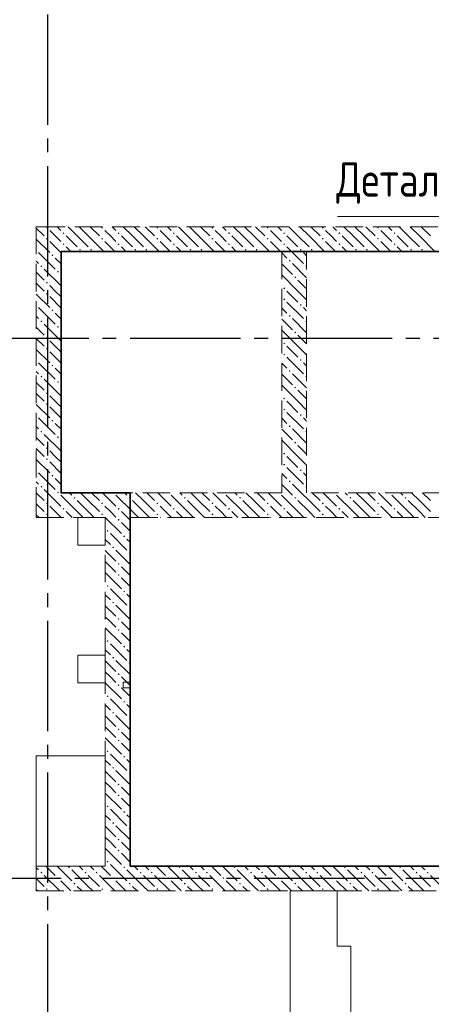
# Model space of a CAD drawing. Header units: millimetres. Extents: x 0 to 31317, y 0 to 42000.
# Tile 7 of 12: x 16124 to 19108, y 23718 to 30862. Entities that reach past the tile are written whole.
import ezdxf

# ---------------------------------------------------------------- set-up
doc = ezdxf.new("R2010")
doc.units = ezdxf.units.MM
doc.linetypes.add('______2', pattern=[270, 200, -70])
doc.linetypes.add('______5', pattern=[1100, 800, -100, 100, -100])
doc.layers.add('ЖБ Перекрытие верхний уровень', color=7, linetype='Continuous', lineweight=25, true_color=0xe0e0ff)
doc.layers.add('ЖБ Стена верхний уровень', color=7, linetype='Continuous', lineweight=25, true_color=0x006e00)
for name, color, linetype, lineweight in [('Оси', 40, '______5', 18), ('Примечания', 7, 'Continuous', 25), ('Размерная выноска', 7, 'Continuous', 13)]:
    doc.layers.add(name, color=color, linetype=linetype, lineweight=lineweight)
doc.styles.add('GOST 2.304-81', font='txt')

msp = doc.modelspace()

# ---------------------------------------------------------------- hatches: boundary and pattern name
at = {"layer": 'ЖБ Стена верхний уровень', "linetype": 'Continuous', "lineweight": 18, "transparency": 33554687}
for points in [[(16314.5, 29353.1), (16321, 29359.6), (16327.5, 29353.1), (16321, 29346.6)], [(16434.5, 29313.1), (16440.9, 29319.6), (16447.4, 29313.1), (16440.9, 29306.6)], [(16714.5, 29353.1), (16721, 29359.6), (16727.5, 29353.1), (16721, 29346.6)], [(16834.5, 29313.1), (16840.9, 29319.6), (16847.4, 29313.1), (16840.9, 29306.6)], [(17114.5, 29353.1), (17121, 29359.6), (17127.5, 29353.1), (17121, 29346.6)], [(17234.5, 29313.1), (17240.9, 29319.6), (17247.4, 29313.1), (17240.9, 29306.6)], [(17514.5, 29353.1), (17521, 29359.6), (17527.5, 29353.1), (17521, 29346.6)], [(17634.5, 29313.1), (17640.9, 29319.6), (17647.4, 29313.1), (17640.9, 29306.6)], [(17914.5, 29353.1), (17921, 29359.6), (17927.5, 29353.1), (17921, 29346.6)], [(18034.5, 29313.1), (18040.9, 29319.6), (18047.4, 29313.1), (18040.9, 29306.6)], [(18314.5, 29353.1), (18321, 29359.6), (18327.5, 29353.1), (18321, 29346.6)], [(18434.5, 29313.1), (18440.9, 29319.6), (18447.4, 29313.1), (18440.9, 29306.6)], [(18714.5, 29353.1), (18721, 29359.6), (18727.4, 29353.1), (18721, 29346.6)], [(18834.5, 29313.1), (18840.9, 29319.6), (18847.4, 29313.1), (18840.9, 29306.6)], [(16314.5, 29273.1), (16321, 29279.6), (16327.5, 29273.1), (16321, 29266.6)], [(16434.5, 29233.1), (16440.9, 29239.6), (16447.4, 29233.1), (16440.9, 29226.6)], [(16714.5, 29273.1), (16721, 29279.6), (16727.5, 29273.1), (16721, 29266.6)], [(16834.5, 29233.1), (16840.9, 29239.6), (16847.4, 29233.1), (16840.9, 29226.6)], [(17114.5, 29273.1), (17121, 29279.6), (17127.5, 29273.1), (17121, 29266.6)], [(17234.5, 29233.1), (17240.9, 29239.6), (17247.4, 29233.1), (17240.9, 29226.6)], [(17514.5, 29273.1), (17521, 29279.6), (17527.5, 29273.1), (17521, 29266.6)], [(17634.5, 29233.1), (17640.9, 29239.6), (17647.4, 29233.1), (17640.9, 29226.6)], [(17914.5, 29273.1), (17921, 29279.6), (17927.5, 29273.1), (17921, 29266.6)], [(18034.5, 29233.1), (18040.9, 29239.6), (18047.4, 29233.1), (18040.9, 29226.6)], [(18314.5, 29273.1), (18321, 29279.6), (18327.5, 29273.1), (18321, 29266.6)], [(18434.5, 29233.1), (18440.9, 29239.6), (18447.4, 29233.1), (18440.9, 29226.6)], [(18714.5, 29273.1), (18721, 29279.6), (18727.4, 29273.1), (18721, 29266.6)], [(18834.5, 29233.1), (18840.9, 29239.6), (18847.4, 29233.1), (18840.9, 29226.6)], [(16244, 29196.6), (16247.4, 29193.1), (16244, 29189.7)], [(16354.4, 29153.1), (16360.9, 29159.6), (16367.4, 29153.1), (16360.9, 29146.6)], [(16554.4, 29193.1), (16560.9, 29199.6), (16567.4, 29193.1), (16560.9, 29186.6)], [(16634.5, 29193.1), (16640.9, 29199.6), (16647.4, 29193.1), (16640.9, 29186.6)], [(16954.4, 29193.1), (16960.9, 29199.6), (16967.4, 29193.1), (16960.9, 29186.6)], [(17034.5, 29193.1), (17040.9, 29199.6), (17047.4, 29193.1), (17040.9, 29186.6)], [(17354.4, 29193.1), (17360.9, 29199.6), (17367.4, 29193.1), (17360.9, 29186.6)], [(17434.5, 29193.1), (17440.9, 29199.6), (17447.4, 29193.1), (17440.9, 29186.6)], [(17754.4, 29193.1), (17760.9, 29199.6), (17767.4, 29193.1), (17760.9, 29186.6)], [(17834.5, 29193.1), (17840.9, 29199.6), (17847.4, 29193.1), (17840.9, 29186.6)], [(18154.4, 29193.1), (18160.9, 29199.6), (18167.4, 29193.1), (18160.9, 29186.6)], [(18234.5, 29193.1), (18240.9, 29199.6), (18247.4, 29193.1), (18240.9, 29186.6)], [(18554.4, 29193.1), (18560.9, 29199.6), (18567.4, 29193.1), (18560.9, 29186.6)], [(18634.5, 29193.1), (18640.9, 29199.6), (18647.4, 29193.1), (18640.9, 29186.6)], [(18954.4, 29193.1), (18960.9, 29199.6), (18967.4, 29193.1), (18960.9, 29186.6)], [(19034.5, 29193.1), (19040.9, 29199.6), (19047.4, 29193.1), (19040.9, 29186.6)], [(18074.5, 29113.1), (18081, 29119.6), (18087.5, 29113.1), (18081, 29106.6)], [(16274.5, 29073.1), (16281, 29079.6), (16287.5, 29073.1), (16281, 29066.6)], [(16394.5, 29033.1), (16401, 29039.6), (16407.5, 29033.1), (16401, 29026.6)], [(18194.5, 29073.1), (18201, 29079.6), (18204, 29076.6), (18204, 29069.7), (18201, 29066.6)], [(16314.5, 28953.1), (16321, 28959.6), (16327.5, 28953.1), (16321, 28946.6)], [(18114.5, 28993.1), (18121, 28999.6), (18127.5, 28993.1), (18121, 28986.6)], [(16314.5, 28873.1), (16321, 28879.6), (16327.5, 28873.1), (16321, 28866.6)], [(18034.5, 28913.1), (18040.9, 28919.6), (18047.4, 28913.1), (18040.9, 28906.6)], [(16244, 28796.6), (16247.4, 28793.1), (16244, 28789.7)], [(18034.5, 28833.1), (18040.9, 28839.6), (18047.4, 28833.1), (18040.9, 28826.6)], [(18154.4, 28793.1), (18160.9, 28799.6), (18167.4, 28793.1), (18160.9, 28786.6)], [(16354.4, 28753.1), (16360.9, 28759.6), (16367.4, 28753.1), (16360.9, 28746.6)], [(16274.5, 28673.1), (16281, 28679.6), (16287.5, 28673.1), (16281, 28666.6)], [(18074.5, 28713.1), (18081, 28719.6), (18087.5, 28713.1), (18081, 28706.6)], [(18194.5, 28673.1), (18201, 28679.6), (18204, 28676.6), (18204, 28669.7), (18201, 28666.6)], [(16394.5, 28633.1), (16401, 28639.6), (16407.5, 28633.1), (16401, 28626.6)], [(18114.5, 28593.1), (18121, 28599.6), (18127.5, 28593.1), (18121, 28586.6)], [(16314.5, 28553.1), (16321, 28559.6), (16327.5, 28553.1), (16321, 28546.6)], [(18034.5, 28513.1), (18040.9, 28519.6), (18047.4, 28513.1), (18040.9, 28506.6)], [(16314.5, 28473.1), (16321, 28479.6), (16327.5, 28473.1), (16321, 28466.6)], [(18034.5, 28433.1), (18040.9, 28439.6), (18047.4, 28433.1), (18040.9, 28426.6)], [(16244, 28396.6), (16247.4, 28393.1), (16244, 28389.7)], [(18154.4, 28393.1), (18160.9, 28399.6), (18167.4, 28393.1), (18160.9, 28386.6)], [(16354.4, 28353.1), (16360.9, 28359.6), (16367.4, 28353.1), (16360.9, 28346.6)], [(18074.5, 28313.1), (18081, 28319.6), (18087.5, 28313.1), (18081, 28306.6)], [(16274.5, 28273.1), (16281, 28279.6), (16287.5, 28273.1), (16281, 28266.6)], [(16394.5, 28233.1), (16401, 28239.6), (16407.5, 28233.1), (16401, 28226.6)], [(18194.5, 28273.1), (18201, 28279.6), (18204, 28276.6), (18204, 28269.7), (18201, 28266.6)], [(16314.5, 28153.1), (16321, 28159.6), (16327.5, 28153.1), (16321, 28146.6)], [(18114.5, 28193.1), (18121, 28199.6), (18127.5, 28193.1), (18121, 28186.6)], [(18034.5, 28113.1), (18040.9, 28119.6), (18047.4, 28113.1), (18040.9, 28106.6)], [(16314.5, 28073.1), (16321, 28079.6), (16327.5, 28073.1), (16321, 28066.6)], [(18034.5, 28033.1), (18040.9, 28039.6), (18047.4, 28033.1), (18040.9, 28026.6)], [(16244, 27996.6), (16247.4, 27993.1), (16244, 27989.7)], [(16354.4, 27953.1), (16360.9, 27959.6), (16367.4, 27953.1), (16360.9, 27946.6)], [(18154.4, 27993.1), (18160.9, 27999.6), (18167.4, 27993.1), (18160.9, 27986.6)], [(16274.5, 27873.1), (16281, 27879.6), (16287.5, 27873.1), (16281, 27866.6)], [(18074.5, 27913.1), (18081, 27919.6), (18087.5, 27913.1), (18081, 27906.6)], [(18194.5, 27873.1), (18201, 27879.6), (18204, 27876.6), (18204, 27869.7), (18201, 27866.6)], [(16394.5, 27833.1), (16401, 27839.6), (16407.5, 27833.1), (16401, 27826.6)], [(18114.5, 27793.1), (18121, 27799.6), (18127.5, 27793.1), (18121, 27786.6)], [(16314.5, 27753.1), (16321, 27759.6), (16327.5, 27753.1), (16321, 27746.6)], [(16314.5, 27673.1), (16321, 27679.6), (16327.5, 27673.1), (16321, 27666.6)], [(18034.5, 27713.1), (18040.9, 27719.6), (18047.4, 27713.1), (18040.9, 27706.6)], [(16244, 27596.6), (16247.4, 27593.1), (16244, 27589.7)], [(18034.5, 27633.1), (18040.9, 27639.6), (18047.4, 27633.1), (18040.9, 27626.6)], [(18154.4, 27593.1), (18160.9, 27599.6), (18167.4, 27593.1), (18160.9, 27586.6)], [(16354.4, 27553.1), (16360.9, 27559.6), (16367.4, 27553.1), (16360.9, 27546.6)], [(18074.5, 27513.1), (18081, 27519.6), (18087.5, 27513.1), (18081, 27506.6)], [(16274.5, 27473.1), (16281, 27479.6), (16287.5, 27473.1), (16281, 27466.6)], [(16394.5, 27433.1), (16401, 27439.6), (16407.5, 27433.1), (16404.3, 27430), (16397.6, 27430)], [(18194.5, 27473.1), (18201, 27479.6), (18204, 27476.6), (18204, 27469.7), (18201, 27466.6)], [(16404.3, 27430), (16401, 27426.6), (16397.6, 27430)], [(16514.5, 27393.1), (16521, 27399.6), (16527.5, 27393.1), (16521, 27386.6)], [(16804.3, 27430), (16801, 27426.6), (16797.6, 27430)], [(16914.5, 27393.1), (16921, 27399.6), (16927.5, 27393.1), (16921, 27386.6)], [(17204.3, 27430), (17201, 27426.6), (17197.6, 27430)], [(17314.5, 27393.1), (17321, 27399.6), (17327.5, 27393.1), (17321, 27386.6)], [(17604.3, 27430), (17601, 27426.6), (17597.6, 27430)], [(17714.5, 27393.1), (17721, 27399.6), (17727.5, 27393.1), (17721, 27386.6)], [(18004.3, 27430), (18001, 27426.6), (17997.6, 27430)], [(18114.5, 27393.1), (18121, 27399.6), (18127.5, 27393.1), (18121, 27386.6)], [(18404.3, 27430), (18401, 27426.6), (18397.6, 27430)], [(18514.5, 27393.1), (18521, 27399.6), (18527.5, 27393.1), (18521, 27386.6)], [(18804.3, 27430), (18801, 27426.6), (18797.6, 27430)], [(18914.5, 27393.1), (18921, 27399.6), (18927.4, 27393.1), (18921, 27386.6)], [(16314.5, 27353.1), (16321, 27359.6), (16327.5, 27353.1), (16321, 27346.6)], [(16434.5, 27313.1), (16440.9, 27319.6), (16447.4, 27313.1), (16440.9, 27306.6)], [(16714.5, 27353.1), (16721, 27359.6), (16727.5, 27353.1), (16721, 27346.6)], [(16834.5, 27313.1), (16840.9, 27319.6), (16847.4, 27313.1), (16840.9, 27306.6)], [(17114.5, 27353.1), (17121, 27359.6), (17127.5, 27353.1), (17121, 27346.6)], [(17234.5, 27313.1), (17240.9, 27319.6), (17247.4, 27313.1), (17240.9, 27306.6)], [(17514.5, 27353.1), (17521, 27359.6), (17527.5, 27353.1), (17521, 27346.6)], [(17634.5, 27313.1), (17640.9, 27319.6), (17647.4, 27313.1), (17640.9, 27306.6)], [(17914.5, 27353.1), (17921, 27359.6), (17927.5, 27353.1), (17921, 27346.6)], [(18034.5, 27313.1), (18040.9, 27319.6), (18047.4, 27313.1), (18040.9, 27306.6)], [(18314.5, 27353.1), (18321, 27359.6), (18327.5, 27353.1), (18321, 27346.6)], [(18434.5, 27313.1), (18440.9, 27319.6), (18447.4, 27313.1), (18440.9, 27306.6)], [(18714.5, 27353.1), (18721, 27359.6), (18727.4, 27353.1), (18721, 27346.6)], [(18834.5, 27313.1), (18840.9, 27319.6), (18847.4, 27313.1), (18840.9, 27306.6)], [(16314.5, 27273.1), (16321, 27279.6), (16327.5, 27273.1), (16321, 27266.6)], [(16714.5, 27273.1), (16721, 27279.6), (16727.5, 27273.1), (16721, 27266.6)], [(16834.5, 27233.1), (16840.9, 27239.6), (16847.4, 27233.1), (16840.9, 27226.6)], [(17114.5, 27273.1), (17121, 27279.6), (17127.5, 27273.1), (17121, 27266.6)], [(17514.5, 27273.1), (17521, 27279.6), (17527.5, 27273.1), (17521, 27266.6)], [(17914.5, 27273.1), (17921, 27279.6), (17927.5, 27273.1), (17921, 27266.6)], [(18314.5, 27273.1), (18321, 27279.6), (18327.5, 27273.1), (18321, 27266.6)], [(18714.5, 27273.1), (18721, 27279.6), (18727.4, 27273.1), (18721, 27266.6)], [(16754.4, 27153.1), (16760.9, 27159.6), (16767.4, 27153.1), (16760.9, 27146.6)], [(16874.5, 27113.1), (16881, 27119.6), (16887.5, 27113.1), (16881, 27106.6)], [(16794.5, 27033.1), (16801, 27039.6), (16807.5, 27033.1), (16801, 27026.6)], [(16914.5, 26993.1), (16921, 26999.6), (16924, 26996.6), (16924, 26989.7), (16921, 26986.6)], [(16834.5, 26913.1), (16840.9, 26919.6), (16847.4, 26913.1), (16840.9, 26906.6)], [(16834.5, 26833.1), (16840.9, 26839.6), (16847.4, 26833.1), (16840.9, 26826.6)], [(16754.4, 26753.1), (16760.9, 26759.6), (16767.4, 26753.1), (16760.9, 26746.6)], [(16874.5, 26713.1), (16881, 26719.6), (16887.5, 26713.1), (16881, 26706.6)], [(16794.5, 26633.1), (16801, 26639.6), (16807.5, 26633.1), (16801, 26626.6)], [(16914.5, 26593.1), (16921, 26599.6), (16924, 26596.6), (16924, 26589.7), (16921, 26586.6)], [(16834.5, 26513.1), (16840.9, 26519.6), (16847.4, 26513.1), (16840.9, 26506.6)], [(16834.5, 26433.1), (16840.9, 26439.6), (16847.4, 26433.1), (16840.9, 26426.6)], [(16754.4, 26353.1), (16760.9, 26359.6), (16767.4, 26353.1), (16760.9, 26346.6)], [(16874.5, 26313.1), (16881, 26319.6), (16887.5, 26313.1), (16881, 26306.6)], [(16794.5, 26233.1), (16801, 26239.6), (16807.5, 26233.1), (16801, 26226.6)], [(16914.5, 26193.1), (16921, 26199.6), (16924, 26196.6), (16924, 26189.7), (16921, 26186.6)], [(16834.5, 26113.1), (16840.9, 26119.6), (16847.4, 26113.1), (16840.9, 26106.6)], [(16834.5, 26033.1), (16840.9, 26039.6), (16847.4, 26033.1), (16840.9, 26026.6)], [(16754.4, 25953.1), (16760.9, 25959.6), (16767.4, 25953.1), (16760.9, 25946.6)], [(16874.5, 25913.1), (16881, 25919.6), (16887.5, 25913.1), (16881, 25906.6)], [(16794.5, 25833.1), (16801, 25839.6), (16807.5, 25833.1), (16801, 25826.6)], [(16914.5, 25793.1), (16921, 25799.6), (16924, 25796.6), (16924, 25789.7), (16921, 25786.6)], [(16834.5, 25713.1), (16840.9, 25719.6), (16847.4, 25713.1), (16840.9, 25706.6)], [(16834.5, 25633.1), (16840.9, 25639.6), (16847.4, 25633.1), (16840.9, 25626.6)], [(16754.4, 25553.1), (16760.9, 25559.6), (16767.4, 25553.1), (16760.9, 25546.6)], [(16874.5, 25513.1), (16881, 25519.6), (16887.5, 25513.1), (16881, 25506.6)], [(16794.5, 25433.1), (16801, 25439.6), (16807.5, 25433.1), (16801, 25426.6)], [(16914.5, 25393.1), (16921, 25399.6), (16924, 25396.6), (16924, 25389.7), (16921, 25386.6)], [(16834.5, 25313.1), (16840.9, 25319.6), (16847.4, 25313.1), (16840.9, 25306.6)], [(16834.5, 25233.1), (16840.9, 25239.6), (16847.4, 25233.1), (16840.9, 25226.6)], [(16754.4, 25153.1), (16760.9, 25159.6), (16767.4, 25153.1), (16760.9, 25146.6)], [(16874.5, 25113.1), (16881, 25119.6), (16887.5, 25113.1), (16881, 25106.6)], [(16794.5, 25033.1), (16801, 25039.6), (16807.5, 25033.1), (16801, 25026.6)], [(16914.5, 24993.1), (16921, 24999.6), (16924, 24996.6), (16924, 24989.7), (16921, 24986.6)], [(16834.5, 24913.1), (16840.9, 24919.6), (16847.4, 24913.1), (16840.9, 24906.6)], [(16834.5, 24833.1), (16840.9, 24839.6), (16847.4, 24833.1), (16840.9, 24826.6)], [(16754.4, 24753.1), (16760.9, 24759.6), (16767.4, 24753.1), (16760.9, 24746.6)], [(16274.5, 24673.1), (16281, 24679.6), (16287.5, 24673.1), (16281, 24666.6)], [(16474.5, 24713.1), (16481, 24719.6), (16487.5, 24713.1), (16481, 24706.6)], [(16594.5, 24673.1), (16601, 24679.6), (16607.5, 24673.1), (16601, 24666.6)], [(16674.5, 24673.1), (16681, 24679.6), (16687.5, 24673.1), (16681, 24666.6)], [(16874.5, 24713.1), (16881, 24719.6), (16887.5, 24713.1), (16881, 24706.6)], [(16994.5, 24673.1), (17001, 24679.6), (17007.5, 24673.1), (17001, 24666.6)], [(17074.5, 24673.1), (17081, 24679.6), (17087.5, 24673.1), (17081, 24666.6)], [(17274.5, 24713.1), (17281, 24719.6), (17287.5, 24713.1), (17281, 24706.6)], [(17394.5, 24673.1), (17401, 24679.6), (17407.5, 24673.1), (17401, 24666.6)], [(17474.5, 24673.1), (17481, 24679.6), (17487.5, 24673.1), (17481, 24666.6)], [(17674.5, 24713.1), (17681, 24719.6), (17687.5, 24713.1), (17681, 24706.6)], [(17794.5, 24673.1), (17801, 24679.6), (17807.5, 24673.1), (17801, 24666.6)], [(17874.5, 24673.1), (17881, 24679.6), (17887.5, 24673.1), (17881, 24666.6)], [(18074.5, 24713.1), (18081, 24719.6), (18087.5, 24713.1), (18081, 24706.6)], [(18194.5, 24673.1), (18201, 24679.6), (18207.5, 24673.1), (18201, 24666.6)], [(18274.5, 24673.1), (18281, 24679.6), (18287.5, 24673.1), (18281, 24666.6)], [(18474.5, 24713.1), (18481, 24719.6), (18487.5, 24713.1), (18481, 24706.6)], [(18594.5, 24673.1), (18601, 24679.6), (18607.5, 24673.1), (18601, 24666.6)], [(18674.5, 24673.1), (18681, 24679.6), (18687.5, 24673.1), (18681, 24666.6)], [(18874.5, 24713.1), (18881, 24719.6), (18887.5, 24713.1), (18881, 24706.6)], [(18994.5, 24673.1), (19001, 24679.6), (19007.5, 24673.1), (19001, 24666.6)], [(19074.5, 24673.1), (19081, 24679.6), (19087.5, 24673.1), (19081, 24666.6)], [(16394.5, 24633.1), (16401, 24639.6), (16407.5, 24633.1), (16401, 24626.6)], [(16514.5, 24593.1), (16521, 24599.6), (16527.5, 24593.1), (16521, 24586.6)], [(16794.5, 24633.1), (16801, 24639.6), (16807.5, 24633.1), (16801, 24626.6)], [(16914.5, 24593.1), (16921, 24599.6), (16927.5, 24593.1), (16921, 24586.6)], [(17194.5, 24633.1), (17201, 24639.6), (17207.5, 24633.1), (17201, 24626.6)], [(17314.5, 24593.1), (17321, 24599.6), (17327.5, 24593.1), (17321, 24586.6)], [(17594.5, 24633.1), (17601, 24639.6), (17607.5, 24633.1), (17601, 24626.6)], [(17714.5, 24593.1), (17721, 24599.6), (17727.5, 24593.1), (17721, 24586.6)], [(17994.5, 24633.1), (18001, 24639.6), (18007.5, 24633.1), (18001, 24626.6)], [(18114.5, 24593.1), (18121, 24599.6), (18127.5, 24593.1), (18121, 24586.6)], [(18394.5, 24633.1), (18401, 24639.6), (18407.5, 24633.1), (18401, 24626.6)], [(18514.5, 24593.1), (18521, 24599.6), (18527.5, 24593.1), (18521, 24586.6)], [(18794.5, 24633.1), (18801, 24639.6), (18807.5, 24633.1), (18801, 24626.6)], [(18914.5, 24593.1), (18921, 24599.6), (18927.4, 24593.1), (18921, 24586.6)], [(16314.5, 24553.1), (16321, 24559.6), (16327.5, 24553.1), (16321, 24546.6)], [(16714.5, 24553.1), (16721, 24559.6), (16727.5, 24553.1), (16721, 24546.6)], [(17114.5, 24553.1), (17121, 24559.6), (17127.5, 24553.1), (17121, 24546.6)], [(17514.5, 24553.1), (17521, 24559.6), (17527.5, 24553.1), (17521, 24546.6)], [(17914.5, 24553.1), (17921, 24559.6), (17927.5, 24553.1), (17921, 24546.6)], [(18314.5, 24553.1), (18321, 24559.6), (18327.5, 24553.1), (18321, 24546.6)], [(18714.5, 24553.1), (18721, 24559.6), (18727.4, 24553.1), (18721, 24546.6)]]:
    msp.add_hatch(color=7, dxfattribs=at).paths.add_polyline_path(points, flags=16)

# ---------------------------------------------------------------- linework, layer by layer
at = {"layer": 'ЖБ Перекрытие верхний уровень', "color": 7, "linetype": 'Continuous', "lineweight": 18, "transparency": 33554687}
for p, q in [((20864, 29180), (16424, 29180)), ((16424, 29180), (16424, 27430)), ((16424, 27430), (16924, 27430)), ((16924, 27430), (16924, 26055)), ((16744, 27250), (16544, 27250)), ((16544, 27250), (16544, 27050)), ((16744, 27050), (16744, 27250)), ((16544, 27050), (16744, 27050)), ((16744, 26250), (16544, 26250)), ((16544, 26250), (16544, 26050)), ((16744, 26050), (16744, 26250)), ((16544, 26050), (16744, 26050)), ((16924, 26055), (16874, 26055)), ((16874, 26055), (16874, 26015)), ((16874, 26015), (16924, 26015)), ((16924, 26015), (16924, 24720)), ((16744, 25520), (16244, 25520)), ((16244, 25520), (16244, 24720)), ((16744, 24720), (16744, 25520)), ((16244, 24720), (16744, 24720)), ((16924, 24720), (20969, 24720)), ((18424, 24540), (18084, 24540)), ((18084, 24540), (18084, 24140)), ((18424, 24140), (18424, 24540)), ((18084, 24140), (18084, 22880)), ((18524, 24140), (18424, 24140)), ((18524, 22880), (18524, 24140))]:
    msp.add_line(p, q, dxfattribs=at)
at = {"layer": 'ЖБ Стена верхний уровень', "color": 251, "linetype": '______2', "lineweight": 13, "true_color": 0x656565, "transparency": 33554687}
for p, q in [((16424, 29360), (16244, 29360)), ((16244, 29360), (16244, 27430)), ((21044, 29360), (16424, 29360)), ((16424, 29180), (18024, 29180)), ((16424, 27430), (16424, 29180)), ((18024, 29180), (18024, 27430)), ((18204, 29180), (20864, 29180)), ((18204, 27430), (18204, 29180)), ((16244, 27430), (16244, 27250)), ((18024, 27430), (16424, 27430)), ((20864, 27430), (18204, 27430)), ((16244, 27250), (16744, 27250)), ((16744, 27250), (16744, 24720)), ((16924, 27250), (22024, 27250)), ((16924, 24720), (16924, 27250)), ((16744, 24720), (16244, 24720)), ((16244, 24720), (16244, 24540)), ((22024, 24720), (16924, 24720)), ((16244, 24540), (22024, 24540))]:
    msp.add_line(p, q, dxfattribs=at)
at = {"layer": 'ЖБ Стена верхний уровень', "color": 9, "linetype": 'Continuous', "lineweight": 18, "true_color": 0xc7c7c7, "transparency": 33554687}
for p, q in [((16244, 29350.1), (16301, 29293.1)), ((16381, 29293.1), (16340.9, 29333.1)), ((16394.1, 29360), (16421, 29333.1)), ((16540.9, 29293.1), (16474.1, 29360)), ((16554.1, 29360), (16621, 29293.1)), ((16634.1, 29360), (16701, 29293.1)), ((16781, 29293.1), (16740.9, 29333.1)), ((16794.1, 29360), (16821, 29333.1)), ((16940.9, 29293.1), (16874.1, 29360)), ((16954.1, 29360), (17021, 29293.1)), ((17034.1, 29360), (17101, 29293.1)), ((17181, 29293.1), (17140.9, 29333.1)), ((17194.1, 29360), (17221, 29333.1)), ((17340.9, 29293.1), (17274.1, 29360)), ((17354.1, 29360), (17421, 29293.1)), ((17434.1, 29360), (17501, 29293.1)), ((17581, 29293.1), (17540.9, 29333.1)), ((17594.1, 29360), (17621, 29333.1)), ((17740.9, 29293.1), (17674.1, 29360)), ((17754.1, 29360), (17821, 29293.1)), ((17834.1, 29360), (17901, 29293.1)), ((17981, 29293.1), (17940.9, 29333.1)), ((17994.1, 29360), (18021, 29333.1)), ((18140.9, 29293.1), (18074.1, 29360)), ((18154.1, 29360), (18221, 29293.1)), ((18234.1, 29360), (18301, 29293.1)), ((18381, 29293.1), (18340.9, 29333.1)), ((18394.1, 29360), (18421, 29333.1)), ((18540.9, 29293.1), (18474.1, 29360)), ((18554.1, 29360), (18621, 29293.1)), ((18634.1, 29360), (18701, 29293.1)), ((18781, 29293.1), (18740.9, 29333.1)), ((18794.1, 29360), (18821, 29333.1)), ((18940.9, 29293.1), (18874.1, 29360)), ((18954.1, 29360), (19021, 29293.1)), ((19034.1, 29360), (19101, 29293.1)), ((16244, 29270.1), (16340.9, 29173.1)), ((16340.9, 29253.1), (16424, 29170.1)), ((16421, 29253.1), (16381, 29293.1)), ((16460.9, 29293.1), (16540.9, 29213.1)), ((16540.9, 29293.1), (16621, 29213.1)), ((16621, 29293.1), (16734.1, 29180)), ((16740.9, 29253.1), (16814.1, 29180)), ((16821, 29253.1), (16781, 29293.1)), ((16860.9, 29293.1), (16940.9, 29213.1)), ((16940.9, 29293.1), (17021, 29213.1)), ((17021, 29293.1), (17134.1, 29180)), ((17140.9, 29253.1), (17214.1, 29180)), ((17221, 29253.1), (17181, 29293.1)), ((17260.9, 29293.1), (17340.9, 29213.1)), ((17340.9, 29293.1), (17421, 29213.1)), ((17421, 29293.1), (17534.1, 29180)), ((17540.9, 29253.1), (17614.1, 29180)), ((17621, 29253.1), (17581, 29293.1)), ((17660.9, 29293.1), (17740.9, 29213.1)), ((17740.9, 29293.1), (17821, 29213.1)), ((17821, 29293.1), (17934.1, 29180)), ((17940.9, 29253.1), (18014.1, 29180)), ((18021, 29253.1), (17981, 29293.1)), ((18060.9, 29293.1), (18140.9, 29213.1)), ((18140.9, 29293.1), (18221, 29213.1)), ((18221, 29293.1), (18334.1, 29180)), ((18340.9, 29253.1), (18414.1, 29180)), ((18421, 29253.1), (18381, 29293.1)), ((18460.9, 29293.1), (18540.9, 29213.1)), ((18540.9, 29293.1), (18621, 29213.1)), ((18621, 29293.1), (18734.1, 29180)), ((18740.9, 29253.1), (18814.1, 29180)), ((18821, 29253.1), (18781, 29293.1)), ((18860.9, 29293.1), (18940.9, 29213.1)), ((18940.9, 29293.1), (19021, 29213.1)), ((19021, 29293.1), (19134.1, 29180)), ((16260.9, 29173.1), (16381, 29053.1)), ((16460.9, 29213.1), (16494.1, 29180)), ((16860.9, 29213.1), (16894.1, 29180)), ((17260.9, 29213.1), (17294.1, 29180)), ((17660.9, 29213.1), (17694.1, 29180)), ((18024, 29170.1), (18060.9, 29133.1)), ((18060.9, 29213.1), (18094.1, 29180)), ((18094.1, 29180), (18181, 29093.1)), ((18204, 29150.1), (18181, 29173.1)), ((18460.9, 29213.1), (18494.1, 29180)), ((18860.9, 29213.1), (18894.1, 29180)), ((16260.9, 29093.1), (16244, 29110.1)), ((16381, 29133.1), (16424, 29090.1)), ((18024, 29090.1), (18101, 29013.1)), ((18204, 28990.1), (18101, 29093.1)), ((16244, 29030.1), (16301, 28973.1)), ((16301, 29053.1), (16421, 28933.1)), ((16424, 29010.1), (16421, 29013.1)), ((18140.9, 28893.1), (18024, 29010.1)), ((16244, 28950.1), (16301, 28893.1)), ((18140.9, 28973.1), (18204, 28910.1)), ((16244, 28870.1), (16340.9, 28773.1)), ((16381, 28893.1), (16340.9, 28933.1)), ((16421, 28853.1), (16381, 28893.1)), ((18060.9, 28893.1), (18140.9, 28813.1)), ((18140.9, 28893.1), (18204, 28830.1)), ((16340.9, 28853.1), (16424, 28770.1)), ((18060.9, 28813.1), (18181, 28693.1)), ((16260.9, 28773.1), (16381, 28653.1)), ((16381, 28733.1), (16424, 28690.1)), ((18024, 28770.1), (18060.9, 28733.1)), ((18204, 28750.1), (18181, 28773.1)), ((16260.9, 28693.1), (16244, 28710.1)), ((16301, 28653.1), (16421, 28533.1)), ((18024, 28690.1), (18101, 28613.1)), ((18204, 28590.1), (18101, 28693.1)), ((16244, 28630.1), (16301, 28573.1)), ((16424, 28610.1), (16421, 28613.1)), ((18140.9, 28493.1), (18024, 28610.1)), ((16244, 28550.1), (16301, 28493.1)), ((16381, 28493.1), (16340.9, 28533.1)), ((18140.9, 28573.1), (18204, 28510.1)), ((16244, 28470.1), (16340.9, 28373.1)), ((16340.9, 28453.1), (16424, 28370.1)), ((16421, 28453.1), (16381, 28493.1)), ((18060.9, 28493.1), (18140.9, 28413.1)), ((18140.9, 28493.1), (18204, 28430.1)), ((16260.9, 28373.1), (16381, 28253.1)), ((18024, 28370.1), (18060.9, 28333.1)), ((18060.9, 28413.1), (18181, 28293.1)), ((18204, 28350.1), (18181, 28373.1)), ((16260.9, 28293.1), (16244, 28310.1)), ((16381, 28333.1), (16424, 28290.1)), ((16244, 28230.1), (16301, 28173.1)), ((16301, 28253.1), (16421, 28133.1)), ((18024, 28290.1), (18101, 28213.1)), ((18204, 28190.1), (18101, 28293.1)), ((16424, 28210.1), (16421, 28213.1)), ((18140.9, 28093.1), (18024, 28210.1)), ((18140.9, 28173.1), (18204, 28110.1)), ((16244, 28150.1), (16301, 28093.1)), ((16381, 28093.1), (16340.9, 28133.1)), ((16421, 28053.1), (16381, 28093.1)), ((18060.9, 28093.1), (18140.9, 28013.1)), ((18140.9, 28093.1), (18204, 28030.1)), ((16244, 28070.1), (16340.9, 27973.1)), ((16340.9, 28053.1), (16424, 27970.1)), ((18060.9, 28013.1), (18181, 27893.1)), ((16260.9, 27973.1), (16381, 27853.1)), ((18024, 27970.1), (18060.9, 27933.1)), ((18204, 27950.1), (18181, 27973.1)), ((16260.9, 27893.1), (16244, 27910.1)), ((16381, 27933.1), (16424, 27890.1)), ((18024, 27890.1), (18101, 27813.1)), ((18204, 27790.1), (18101, 27893.1)), ((16244, 27830.1), (16301, 27773.1)), ((16301, 27853.1), (16421, 27733.1)), ((16424, 27810.1), (16421, 27813.1)), ((18140.9, 27693.1), (18024, 27810.1)), ((16244, 27750.1), (16301, 27693.1)), ((16381, 27693.1), (16340.9, 27733.1)), ((18140.9, 27773.1), (18204, 27710.1)), ((16244, 27670.1), (16340.9, 27573.1)), ((16340.9, 27653.1), (16424, 27570.1)), ((16421, 27653.1), (16381, 27693.1)), ((18060.9, 27693.1), (18140.9, 27613.1)), ((18140.9, 27693.1), (18204, 27630.1)), ((18060.9, 27613.1), (18181, 27493.1)), ((16260.9, 27493.1), (16244, 27510.1)), ((16260.9, 27573.1), (16381, 27453.1)), ((16381, 27533.1), (16424, 27490.1)), ((18024, 27570.1), (18060.9, 27533.1)), ((18204, 27550.1), (18181, 27573.1)), ((16301, 27453.1), (16324.1, 27430)), ((18024, 27490.1), (18084.1, 27430)), ((18164.1, 27430), (18101, 27493.1)), ((16244, 27430.1), (16244.1, 27430)), ((16244.1, 27430), (16301, 27373.1)), ((16324.1, 27430), (16421, 27333.1)), ((16540.9, 27293.1), (16421, 27413.1)), ((16484.1, 27430), (16501, 27413.1)), ((16540.9, 27373.1), (16621, 27293.1)), ((16621, 27373.1), (16564.1, 27430)), ((16621, 27373.1), (16701, 27293.1)), ((16644.1, 27430), (16701, 27373.1)), ((16724.1, 27430), (16821, 27333.1)), ((16940.9, 27293.1), (16821, 27413.1)), ((16884.1, 27430), (16901, 27413.1)), ((16940.9, 27373.1), (17021, 27293.1)), ((17021, 27373.1), (16964.1, 27430)), ((17021, 27373.1), (17101, 27293.1)), ((17044.1, 27430), (17101, 27373.1)), ((17124.1, 27430), (17221, 27333.1)), ((17340.9, 27293.1), (17221, 27413.1)), ((17284.1, 27430), (17301, 27413.1)), ((17340.9, 27373.1), (17421, 27293.1)), ((17421, 27373.1), (17364.1, 27430)), ((17421, 27373.1), (17501, 27293.1)), ((17444.1, 27430), (17501, 27373.1)), ((17524.1, 27430), (17621, 27333.1)), ((17740.9, 27293.1), (17621, 27413.1)), ((17684.1, 27430), (17701, 27413.1)), ((17740.9, 27373.1), (17821, 27293.1)), ((17821, 27373.1), (17764.1, 27430)), ((17821, 27373.1), (17901, 27293.1)), ((17844.1, 27430), (17901, 27373.1)), ((17924.1, 27430), (18021, 27333.1)), ((18140.9, 27293.1), (18021, 27413.1)), ((18084.1, 27430), (18101, 27413.1)), ((18140.9, 27373.1), (18221, 27293.1)), ((18221, 27373.1), (18164.1, 27430)), ((18221, 27373.1), (18301, 27293.1)), ((18244.1, 27430), (18301, 27373.1)), ((18324.1, 27430), (18421, 27333.1)), ((18540.9, 27293.1), (18421, 27413.1)), ((18484.1, 27430), (18501, 27413.1)), ((18540.9, 27373.1), (18621, 27293.1)), ((18621, 27373.1), (18564.1, 27430)), ((18621, 27373.1), (18701, 27293.1)), ((18644.1, 27430), (18701, 27373.1)), ((18724.1, 27430), (18821, 27333.1)), ((18940.9, 27293.1), (18821, 27413.1)), ((18884.1, 27430), (18901, 27413.1)), ((18940.9, 27373.1), (19021, 27293.1)), ((19021, 27373.1), (18964.1, 27430)), ((19021, 27373.1), (19101, 27293.1)), ((19044.1, 27430), (19101, 27373.1)), ((16244, 27350.1), (16301, 27293.1)), ((16381, 27293.1), (16340.9, 27333.1)), ((16781, 27293.1), (16740.9, 27333.1)), ((17181, 27293.1), (17140.9, 27333.1)), ((17581, 27293.1), (17540.9, 27333.1)), ((17981, 27293.1), (17940.9, 27333.1)), ((18381, 27293.1), (18340.9, 27333.1)), ((18781, 27293.1), (18740.9, 27333.1)), ((16244, 27270.1), (16264.1, 27250)), ((16340.9, 27253.1), (16344.1, 27250)), ((16421, 27253.1), (16381, 27293.1)), ((16460.9, 27293.1), (16504.1, 27250)), ((16540.9, 27293.1), (16584.1, 27250)), ((16621, 27293.1), (16664.1, 27250)), ((16740.9, 27253.1), (16744.1, 27250)), ((16744.1, 27250), (16860.9, 27133.1)), ((16821, 27253.1), (16781, 27293.1)), ((16860.9, 27293.1), (16904.1, 27250)), ((16904.1, 27250), (16924, 27230.1)), ((16940.9, 27293.1), (16984.1, 27250)), ((17021, 27293.1), (17064.1, 27250)), ((17140.9, 27253.1), (17144.1, 27250)), ((17221, 27253.1), (17181, 27293.1)), ((17260.9, 27293.1), (17304.1, 27250)), ((17340.9, 27293.1), (17384.1, 27250)), ((17421, 27293.1), (17464.1, 27250)), ((17540.9, 27253.1), (17544.1, 27250)), ((17621, 27253.1), (17581, 27293.1)), ((17660.9, 27293.1), (17704.1, 27250)), ((17740.9, 27293.1), (17784.1, 27250)), ((17821, 27293.1), (17864.1, 27250)), ((17940.9, 27253.1), (17944.1, 27250)), ((18021, 27253.1), (17981, 27293.1)), ((18060.9, 27293.1), (18104.1, 27250)), ((18140.9, 27293.1), (18184.1, 27250)), ((18221, 27293.1), (18264.1, 27250)), ((18340.9, 27253.1), (18344.1, 27250)), ((18421, 27253.1), (18381, 27293.1)), ((18460.9, 27293.1), (18504.1, 27250)), ((18540.9, 27293.1), (18584.1, 27250)), ((18621, 27293.1), (18664.1, 27250)), ((18740.9, 27253.1), (18744.1, 27250)), ((18821, 27253.1), (18781, 27293.1)), ((18860.9, 27293.1), (18904.1, 27250)), ((18940.9, 27293.1), (18984.1, 27250)), ((19021, 27293.1), (19064.1, 27250)), ((16860.9, 27213.1), (16924, 27150.1)), ((16744, 27090.1), (16781, 27053.1)), ((16781, 27133.1), (16901, 27013.1)), ((16924, 27070.1), (16901, 27093.1)), ((16744, 27010.1), (16821, 26933.1)), ((16924, 26910.1), (16821, 27013.1)), ((16781, 26893.1), (16744, 26930.1)), ((16821, 26853.1), (16781, 26893.1)), ((16860.9, 26893.1), (16924, 26830.1)), ((16744, 26850.1), (16860.9, 26733.1)), ((16860.9, 26813.1), (16924, 26750.1)), ((16781, 26733.1), (16901, 26613.1)), ((16744, 26690.1), (16781, 26653.1)), ((16924, 26670.1), (16901, 26693.1)), ((16744, 26610.1), (16821, 26533.1)), ((16924, 26510.1), (16821, 26613.1)), ((16781, 26493.1), (16744, 26530.1)), ((16744, 26450.1), (16860.9, 26333.1)), ((16821, 26453.1), (16781, 26493.1)), ((16860.9, 26493.1), (16924, 26430.1)), ((16860.9, 26413.1), (16924, 26350.1)), ((16781, 26333.1), (16901, 26213.1)), ((16744, 26290.1), (16781, 26253.1)), ((16924, 26270.1), (16901, 26293.1)), ((16744, 26210.1), (16821, 26133.1)), ((16924, 26110.1), (16821, 26213.1)), ((16781, 26093.1), (16744, 26130.1)), ((16821, 26053.1), (16781, 26093.1)), ((16860.9, 26093.1), (16924, 26030.1)), ((16744, 26050.1), (16860.9, 25933.1)), ((16860.9, 26013.1), (16924, 25950.1)), ((16744, 25890.1), (16781, 25853.1)), ((16781, 25933.1), (16901, 25813.1)), ((16924, 25870.1), (16901, 25893.1)), ((16744, 25810.1), (16821, 25733.1)), ((16924, 25710.1), (16821, 25813.1)), ((16781, 25693.1), (16744, 25730.1)), ((16821, 25653.1), (16781, 25693.1)), ((16860.9, 25693.1), (16924, 25630.1)), ((16744, 25650.1), (16860.9, 25533.1)), ((16860.9, 25613.1), (16924, 25550.1)), ((16781, 25533.1), (16901, 25413.1)), ((16744, 25490.1), (16781, 25453.1)), ((16924, 25470.1), (16901, 25493.1)), ((16744, 25410.1), (16821, 25333.1)), ((16924, 25310.1), (16821, 25413.1)), ((16781, 25293.1), (16744, 25330.1)), ((16744, 25250.1), (16860.9, 25133.1)), ((16821, 25253.1), (16781, 25293.1)), ((16860.9, 25293.1), (16924, 25230.1)), ((16860.9, 25213.1), (16924, 25150.1)), ((16744, 25090.1), (16781, 25053.1)), ((16781, 25133.1), (16901, 25013.1)), ((16924, 25070.1), (16901, 25093.1)), ((16744, 25010.1), (16821, 24933.1)), ((16924, 24910.1), (16821, 25013.1)), ((16781, 24893.1), (16744, 24930.1)), ((16821, 24853.1), (16781, 24893.1)), ((16860.9, 24893.1), (16924, 24830.1)), ((16744, 24850.1), (16860.9, 24733.1)), ((16860.9, 24813.1), (16924, 24750.1)), ((16781, 24733.1), (16794.1, 24720)), ((16260.9, 24693.1), (16244, 24710.1)), ((16301, 24653.1), (16414.1, 24540)), ((16314.1, 24720), (16381, 24653.1)), ((16394.1, 24720), (16501, 24613.1)), ((16621, 24573.1), (16501, 24693.1)), ((16554.1, 24720), (16581, 24693.1)), ((16621, 24653.1), (16701, 24573.1)), ((16660.9, 24693.1), (16634.1, 24720)), ((16701, 24653.1), (16814.1, 24540)), ((16714.1, 24720), (16781, 24653.1)), ((16794.1, 24720), (16901, 24613.1)), ((17021, 24573.1), (16901, 24693.1)), ((16954.1, 24720), (16981, 24693.1)), ((17021, 24653.1), (17101, 24573.1)), ((17060.9, 24693.1), (17034.1, 24720)), ((17101, 24653.1), (17214.1, 24540)), ((17114.1, 24720), (17181, 24653.1)), ((17194.1, 24720), (17301, 24613.1)), ((17421, 24573.1), (17301, 24693.1)), ((17354.1, 24720), (17381, 24693.1)), ((17421, 24653.1), (17501, 24573.1)), ((17460.9, 24693.1), (17434.1, 24720)), ((17501, 24653.1), (17614.1, 24540)), ((17514.1, 24720), (17581, 24653.1)), ((17594.1, 24720), (17701, 24613.1)), ((17821, 24573.1), (17701, 24693.1)), ((17754.1, 24720), (17781, 24693.1)), ((17821, 24653.1), (17901, 24573.1)), ((17860.9, 24693.1), (17834.1, 24720)), ((17901, 24653.1), (18014.1, 24540)), ((17914.1, 24720), (17981, 24653.1)), ((17994.1, 24720), (18101, 24613.1)), ((18221, 24573.1), (18101, 24693.1)), ((18154.1, 24720), (18181, 24693.1)), ((18221, 24653.1), (18301, 24573.1)), ((18260.9, 24693.1), (18234.1, 24720)), ((18301, 24653.1), (18414.1, 24540)), ((18314.1, 24720), (18381, 24653.1)), ((18394.1, 24720), (18501, 24613.1)), ((18621, 24573.1), (18501, 24693.1)), ((18554.1, 24720), (18581, 24693.1)), ((18621, 24653.1), (18701, 24573.1)), ((18660.9, 24693.1), (18634.1, 24720)), ((18701, 24653.1), (18814.1, 24540)), ((18714.1, 24720), (18781, 24653.1)), ((18794.1, 24720), (18901, 24613.1)), ((19021, 24573.1), (18901, 24693.1)), ((18954.1, 24720), (18981, 24693.1)), ((19021, 24653.1), (19101, 24573.1)), ((19060.9, 24693.1), (19034.1, 24720)), ((19101, 24653.1), (19214.1, 24540)), ((16244, 24630.1), (16301, 24573.1)), ((16494.1, 24540), (16421, 24613.1)), ((16894.1, 24540), (16821, 24613.1)), ((17294.1, 24540), (17221, 24613.1)), ((17694.1, 24540), (17621, 24613.1)), ((18094.1, 24540), (18021, 24613.1)), ((18494.1, 24540), (18421, 24613.1)), ((18894.1, 24540), (18821, 24613.1)), ((16244, 24550.1), (16254.1, 24540)), ((16540.9, 24573.1), (16574.1, 24540)), ((16621, 24573.1), (16654.1, 24540)), ((16940.9, 24573.1), (16974.1, 24540)), ((17021, 24573.1), (17054.1, 24540)), ((17340.9, 24573.1), (17374.1, 24540)), ((17421, 24573.1), (17454.1, 24540)), ((17740.9, 24573.1), (17774.1, 24540)), ((17821, 24573.1), (17854.1, 24540)), ((18140.9, 24573.1), (18174.1, 24540)), ((18221, 24573.1), (18254.1, 24540)), ((18540.9, 24573.1), (18574.1, 24540)), ((18621, 24573.1), (18654.1, 24540)), ((18940.9, 24573.1), (18974.1, 24540)), ((19021, 24573.1), (19054.1, 24540))]:
    msp.add_line(p, q, dxfattribs=at)
at = {"layer": 'Оси', "color": 8, "linetype": '______5', "lineweight": -3, "transparency": 33554687}
for p, q in [((16324, 39700), (16324, 15930)), ((26524, 28550), (4600, 28550)), ((27424, 24630), (4600, 24630))]:
    msp.add_line(p, q, dxfattribs=at)
at = {"layer": 'Примечания', "color": 7, "linetype": 'Continuous', "lineweight": 13, "transparency": 33554687}
msp.add_line((18426.8, 29435), (20674, 29435), dxfattribs=at)
at = {"layer": 'Размерная выноска', "color": 7, "linetype": 'Continuous', "lineweight": 35, "transparency": 33554687}
msp.add_lwpolyline([(16924, 24720), (20969, 24720), (20969, 27250), (20864, 27250), (20864, 29180), (16424, 29180), (16424, 27430), (16924, 27430), (16924, 24720)], dxfattribs=at)

# ---------------------------------------------------------------- texts
at = {"layer": 'Примечания', "color": 7, "linetype": 'Continuous', "lineweight": 25, "transparency": 33554687, "insert": (18418.5, 29526.7), "char_height": 250, "width": 2150.146, "attachment_point": 7, "style": 'GOST 2.304-81'}
msp.add_mtext('Деталь\\~плана\\~6', dxfattribs=at)

doc.saveas('drawing.dxf')
